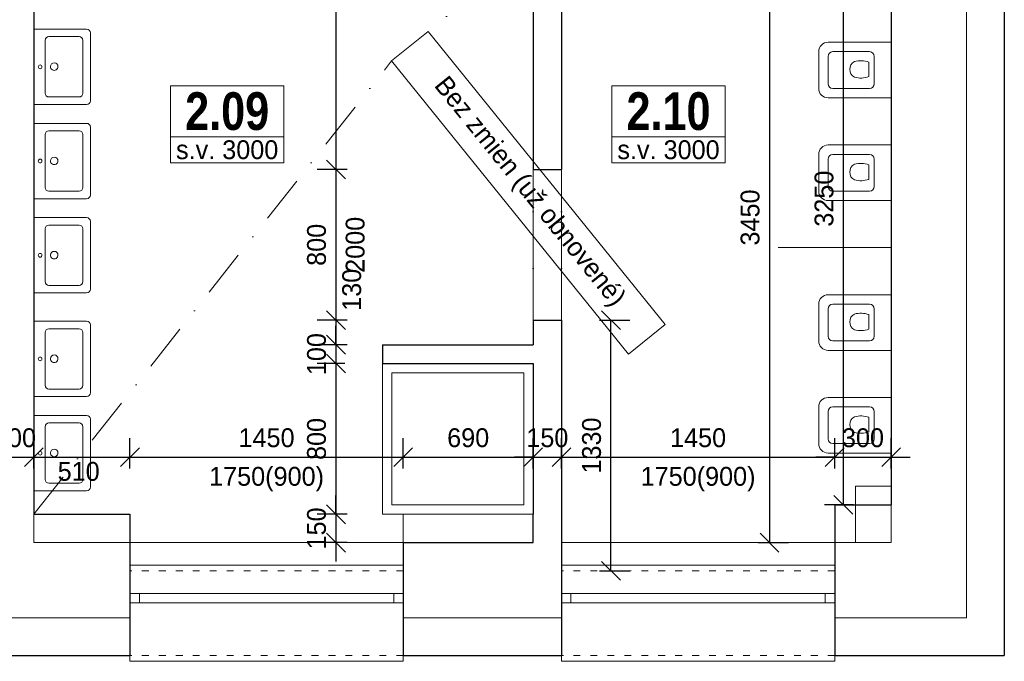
# Model space of a CAD drawing. Header units: millimetres. Extents: x -65956 to 5894746, y -14679 to 163521.
# Tile 57 of 89: x 24875 to 30100, y -967 to 2438. Entities that reach past the tile are written whole.
import ezdxf

# ---------------------------------------------------------------- set-up
doc = ezdxf.new("R2010")
doc.units = ezdxf.units.MM
for name, pattern in [('__$$DASHDOT$$', [10.01, 5, -2.5, 0.01, -2.5]), ('ACAD_ISO03W100', [30, 12, -18]), ('ČERCHOVANÁ', [1, 0.5, -0.25, 0, -0.25])]:
    doc.linetypes.add(name, pattern=pattern)
doc.layers.get('0').update_dxf_attribs({"lineweight": 5})
doc.layers.get('Defpoints').update_dxf_attribs({"color": 2, "lineweight": 30})
doc.layers.add('- pomocna', color=232, linetype='Continuous', lineweight=0, plot=False)
for name, color, linetype, lineweight in [('- zariadenie', 30, 'Continuous', 0), ('A-Místnosti-T', 6, 'Continuous', 5), ('H popisky', 30, 'Continuous', 25), ('H stavba', 82, 'Continuous', 30), ('KOTY', 51, 'Continuous', 5), ('m_popis', 7, 'Continuous', 0), ('otvor', 163, 'Continuous', 5), ('Tbč stavba', 4, 'ČERCHOVANÁ', 0), ('Tč stavba', 7, 'ACAD_ISO03W100', 5), ('VT sanita', 210, 'Continuous', 5)]:
    doc.layers.add(name, color=color, linetype=linetype, lineweight=lineweight)
doc.styles.add('1-100_te_2mm_200', font='technic_.ttf', dxfattribs={"height": 200})
doc.styles.add('1-20_ce_5mm_100', font='GOTHIC.TTF', dxfattribs={"height": 100})
doc.styles.add('1-50_ce_2mm_100', font='GOTHIC.TTF', dxfattribs={"height": 100})
doc.dimstyles.new('technic_1-100', dxfattribs={"dimtxt": 200, "dimasz": 240, "dimexe": 300, "dimexo": 200, "dimgap": 100, "dimtad": 1, "dimdec": 1, "dimrnd": 0.5, "dimtxsty": '1-100_te_2mm_200', "dimblk": 'OBLIQUE', "dimcen": 2.5, "dimclrd": 256, "dimclrt": 256, "dimadec": 0, "dimazin": 0, "dimtfac": 1, "dimtdec": 1, "dimtix": 1, "dimtmove": 1, "dimatfit": 3, "dimldrblk": 'OBLIQUE', "dimfxl": 400, "dimfxlon": 1, "dimarcsym": 0})

# ---------------------------------------------------------------- blocks, each defined once
blk = doc.blocks.new('_Oblique')
at = {"color": 0, "linetype": 'ByBlock', "lineweight": -2}
blk.add_line((-0.5, -0.5), (0.5, 0.5), dxfattribs=at)
blk = doc.blocks.new('*D201')
at = {"layer": 'Defpoints', "color": 0, "transparency": 16777216}
for p in [(24950.1, 116.6), (24950.1, -186.7), (24750.1, -336.7)]:
    blk.add_point(p, dxfattribs=at)
at = {"layer": 'KOTY', "color": 0, "lineweight": -2, "transparency": 16777216}
for p, q in [((24750.1, 56.6), (24750.1, 216.6)), ((24950.1, 56.6), (24950.1, 216.6))]:
    blk.add_line(p, q, dxfattribs=at)
at = {"layer": 'KOTY', "lineweight": -2, "transparency": 16777216}
for p, q in [((24750.1, 116.6), (24650.1, 116.6)), ((24750.1, 116.6), (24950.1, 116.6)), ((24950.1, 116.6), (25050.1, 116.6))]:
    blk.add_line(p, q, dxfattribs=at)
at = {"layer": 'KOTY', "lineweight": -2, "transparency": 16777216, "xscale": 100, "yscale": 100, "zscale": 100}
blk.add_blockref('_Oblique', (24750.1, 116.6), dxfattribs=at)
at = {"layer": 'KOTY', "lineweight": -2, "transparency": 16777216, "xscale": 100, "yscale": 100, "zscale": 100, "rotation": 180}
blk.add_blockref('_Oblique', (24950.1, 116.6), dxfattribs=at)
at = {"layer": 'KOTY', "transparency": 16777216, "insert": (24850.1, 219.1), "char_height": 100, "attachment_point": 5, "style": '1-20_ce_5mm_100'}
blk.add_mtext('200', dxfattribs=at)
blk = doc.blocks.new('*D202')
at = {"layer": 'Defpoints', "color": 0, "transparency": 16777216}
for p in [(25460.1, 116.6), (24950.1, -186.7), (25460.1, -186.7)]:
    blk.add_point(p, dxfattribs=at)
at = {"layer": 'KOTY', "color": 0, "lineweight": -2, "transparency": 16777216}
for p, q in [((24950.1, 56.6), (24950.1, 216.6)), ((25460.1, 56.6), (25460.1, 216.6))]:
    blk.add_line(p, q, dxfattribs=at)
at = {"layer": 'KOTY', "lineweight": -2, "transparency": 16777216}
blk.add_line((24950.1, 116.6), (25460.1, 116.6), dxfattribs=at)
at = {"layer": 'KOTY', "lineweight": -2, "transparency": 16777216, "xscale": 100, "yscale": 100, "zscale": 100, "rotation": 180}
blk.add_blockref('_Oblique', (24950.1, 116.6), dxfattribs=at)
at = {"layer": 'KOTY', "lineweight": -2, "transparency": 16777216, "xscale": 100, "yscale": 100, "zscale": 100}
blk.add_blockref('_Oblique', (25460.1, 116.6), dxfattribs=at)
at = {"layer": 'KOTY', "transparency": 16777216, "insert": (25188.1, 40.5), "char_height": 100, "attachment_point": 5, "style": '1-20_ce_5mm_100'}
blk.add_mtext('510', dxfattribs=at)
blk = doc.blocks.new('*D203')
at = {"layer": 'Defpoints', "color": 0, "transparency": 16777216}
for p in [(26910.1, 116.6), (25460.1, -336.7), (26910.1, -336.7)]:
    blk.add_point(p, dxfattribs=at)
at = {"layer": 'KOTY', "color": 0, "lineweight": -2, "transparency": 16777216}
for p, q in [((25460.1, 56.6), (25460.1, 216.6)), ((26910.1, 56.6), (26910.1, 216.6))]:
    blk.add_line(p, q, dxfattribs=at)
at = {"layer": 'KOTY', "lineweight": -2, "transparency": 16777216}
blk.add_line((25460.1, 116.6), (26910.1, 116.6), dxfattribs=at)
at = {"layer": 'KOTY', "lineweight": -2, "transparency": 16777216, "xscale": 100, "yscale": 100, "zscale": 100, "rotation": 180}
blk.add_blockref('_Oblique', (25460.1, 116.6), dxfattribs=at)
at = {"layer": 'KOTY', "lineweight": -2, "transparency": 16777216, "xscale": 100, "yscale": 100, "zscale": 100}
blk.add_blockref('_Oblique', (26910.1, 116.6), dxfattribs=at)
at = {"layer": 'KOTY', "transparency": 16777216, "char_height": 100, "attachment_point": 5, "style": '1-20_ce_5mm_100'}
for s, insert in [('1450', (26185.1, 219.1)), ('1750(900)', (26185.1, -0.1))]:
    blk.add_mtext(s, dxfattribs=dict(at, insert=insert))
blk = doc.blocks.new('*D204')
at = {"layer": 'Defpoints', "color": 0, "transparency": 16777216}
for p in [(27600.1, 116.6), (27600.1, -186.7), (26910.1, -336.7)]:
    blk.add_point(p, dxfattribs=at)
at = {"layer": 'KOTY', "color": 0, "lineweight": -2, "transparency": 16777216}
for p, q in [((26910.1, 56.6), (26910.1, 216.6)), ((27600.1, 56.6), (27600.1, 216.6))]:
    blk.add_line(p, q, dxfattribs=at)
at = {"layer": 'KOTY', "lineweight": -2, "transparency": 16777216}
blk.add_line((26910.1, 116.6), (27600.1, 116.6), dxfattribs=at)
at = {"layer": 'KOTY', "lineweight": -2, "transparency": 16777216, "xscale": 100, "yscale": 100, "zscale": 100, "rotation": 180}
blk.add_blockref('_Oblique', (26910.1, 116.6), dxfattribs=at)
at = {"layer": 'KOTY', "lineweight": -2, "transparency": 16777216, "xscale": 100, "yscale": 100, "zscale": 100}
blk.add_blockref('_Oblique', (27600.1, 116.6), dxfattribs=at)
at = {"layer": 'KOTY', "transparency": 16777216, "insert": (27255.1, 219.1), "char_height": 100, "attachment_point": 5, "style": '1-20_ce_5mm_100'}
blk.add_mtext('690', dxfattribs=at)
blk = doc.blocks.new('u 600x450')
for p, q in [((300, 0), (-300, 0)), ((-300, 0), (-300, -420)), ((300, -420), (300, 0)), ((-240, -120), (-240, -360)), ((210, -90), (-210, -90)), ((240, -360), (240, -120)), ((-210, -390), (210, -390)), ((-270, -450), (270, -450))]:
    blk.add_line(p, q)
blk.add_circle((0, -50), 15)
for centre, start, end in [((-210, -120), 90, 180), ((210, -120), 360, 90), ((-210, -360), 180, 270), ((210, -360), 270, 360), ((-270, -420), 180, 270), ((270, -420), 270, 360)]:
    blk.add_arc(centre, 30, start, end)
for start_param, end_param in [(4.457203, 7.598795), (1.31561, 4.457203)]:
    blk.add_ellipse((-1.3, -162.4), major_axis=(-29, -7.6), ratio=1, start_param=start_param, end_param=end_param)
blk = doc.blocks.new('*D209')
at = {"layer": 'Defpoints', "color": 0, "transparency": 16777216}
for p in [(27750.1, 116.6), (27600.1, -186.7), (27750.1, -336.7)]:
    blk.add_point(p, dxfattribs=at)
at = {"layer": 'KOTY', "color": 0, "lineweight": -2, "transparency": 16777216}
for p, q in [((27600.1, 56.6), (27600.1, 216.6)), ((27750.1, 56.6), (27750.1, 216.6))]:
    blk.add_line(p, q, dxfattribs=at)
at = {"layer": 'KOTY', "lineweight": -2, "transparency": 16777216}
for p, q in [((27600.1, 116.6), (27500.1, 116.6)), ((27600.1, 116.6), (27750.1, 116.6)), ((27750.1, 116.6), (27850.1, 116.6))]:
    blk.add_line(p, q, dxfattribs=at)
at = {"layer": 'KOTY', "lineweight": -2, "transparency": 16777216, "xscale": 100, "yscale": 100, "zscale": 100}
blk.add_blockref('_Oblique', (27600.1, 116.6), dxfattribs=at)
at = {"layer": 'KOTY', "lineweight": -2, "transparency": 16777216, "xscale": 100, "yscale": 100, "zscale": 100, "rotation": 180}
blk.add_blockref('_Oblique', (27750.1, 116.6), dxfattribs=at)
at = {"layer": 'KOTY', "transparency": 16777216, "insert": (27675.1, 219.1), "char_height": 100, "attachment_point": 5, "style": '1-20_ce_5mm_100'}
blk.add_mtext('150', dxfattribs=at)
blk = doc.blocks.new('*D210')
at = {"layer": 'Defpoints', "color": 0, "transparency": 16777216}
for p in [(29200.1, 116.6), (27750.1, -336.7), (29200.1, -336.7)]:
    blk.add_point(p, dxfattribs=at)
at = {"layer": 'KOTY', "color": 0, "lineweight": -2, "transparency": 16777216}
for p, q in [((27750.1, 56.6), (27750.1, 216.6)), ((29200.1, 56.6), (29200.1, 216.6))]:
    blk.add_line(p, q, dxfattribs=at)
at = {"layer": 'KOTY', "lineweight": -2, "transparency": 16777216}
blk.add_line((27750.1, 116.6), (29200.1, 116.6), dxfattribs=at)
at = {"layer": 'KOTY', "lineweight": -2, "transparency": 16777216, "xscale": 100, "yscale": 100, "zscale": 100, "rotation": 180}
blk.add_blockref('_Oblique', (27750.1, 116.6), dxfattribs=at)
at = {"layer": 'KOTY', "lineweight": -2, "transparency": 16777216, "xscale": 100, "yscale": 100, "zscale": 100}
blk.add_blockref('_Oblique', (29200.1, 116.6), dxfattribs=at)
at = {"layer": 'KOTY', "transparency": 16777216, "char_height": 100, "attachment_point": 5, "style": '1-20_ce_5mm_100'}
for s, insert in [('1450', (28475.1, 219.1)), ('1750(900)', (28475.1, -0.1))]:
    blk.add_mtext(s, dxfattribs=dict(at, insert=insert))
blk = doc.blocks.new('*D211')
at = {"layer": 'Defpoints', "color": 0, "transparency": 16777216}
for p in [(29500.1, 116.6), (29200.1, -336.7), (29500.1, -336.7)]:
    blk.add_point(p, dxfattribs=at)
at = {"layer": 'KOTY', "color": 0, "lineweight": -2, "transparency": 16777216}
for p, q in [((29200.1, 56.6), (29200.1, 216.6)), ((29500.1, 56.6), (29500.1, 216.6))]:
    blk.add_line(p, q, dxfattribs=at)
at = {"layer": 'KOTY', "lineweight": -2, "transparency": 16777216}
for p, q in [((29200.1, 116.6), (29100.1, 116.6)), ((29200.1, 116.6), (29500.1, 116.6)), ((29500.1, 116.6), (29600.1, 116.6))]:
    blk.add_line(p, q, dxfattribs=at)
at = {"layer": 'KOTY', "lineweight": -2, "transparency": 16777216, "xscale": 100, "yscale": 100, "zscale": 100}
blk.add_blockref('_Oblique', (29200.1, 116.6), dxfattribs=at)
at = {"layer": 'KOTY', "lineweight": -2, "transparency": 16777216, "xscale": 100, "yscale": 100, "zscale": 100, "rotation": 180}
blk.add_blockref('_Oblique', (29500.1, 116.6), dxfattribs=at)
at = {"layer": 'KOTY', "transparency": 16777216, "insert": (29350.1, 219.1), "char_height": 100, "attachment_point": 5, "style": '1-20_ce_5mm_100'}
blk.add_mtext('300', dxfattribs=at)
blk = doc.blocks.new('*D215')
at = {"layer": 'Defpoints', "color": 0, "transparency": 16777216}
for p in [(29500.1, 3113.3), (27750.1, -336.7), (28854.1, -336.7)]:
    blk.add_point(p, dxfattribs=at)
at = {"layer": 'KOTY', "color": 0, "lineweight": -2, "transparency": 16777216}
for p, q in [((28914.1, 3113.3), (28754.1, 3113.3)), ((28794.1, -336.7), (28954.1, -336.7))]:
    blk.add_line(p, q, dxfattribs=at)
at = {"layer": 'KOTY', "lineweight": -2, "transparency": 16777216}
blk.add_line((28854.1, 3113.3), (28854.1, -336.7), dxfattribs=at)
at = {"layer": 'KOTY', "lineweight": -2, "transparency": 16777216, "xscale": 100, "yscale": 100, "zscale": 100}
for p, rotation in [((28854.1, 3113.3), 90), ((28854.1, -336.7), 270)]:
    blk.add_blockref('_Oblique', p, dxfattribs=dict(at, rotation=rotation))
at = {"layer": 'KOTY', "transparency": 16777216, "insert": (28751.5, 1388.3), "char_height": 100, "attachment_point": 5, "rotation": 90, "style": '1-20_ce_5mm_100'}
blk.add_mtext('3450', dxfattribs=at)
blk = doc.blocks.new('fdgfdsgdfs')
at = {"layer": '- zariadenie'}
for p, q in [((1096714.8, -605249), (1096519.8, -605249)), ((1096469.8, -605299), (1096469.8, -605634.1)), ((1096689.8, -605299), (1096544.8, -605299)), ((1096764.8, -605634.1), (1096764.8, -605299)), ((1096519.8, -605324), (1096519.8, -605519.1)), ((1096714.8, -605519.1), (1096714.8, -605324)), ((1096620.8, -605515), (1096582.2, -605515)), ((1096620.8, -605515), (1096659.5, -605515)), ((1096689.8, -605544.1), (1096544.8, -605544.1)), ((1096469.8, -605634.1), (1096764.8, -605634.1))]:
    blk.add_line(p, q, dxfattribs=at)
for centre, radius, start, end in [((1096519.8, -605299), 50, 90, 180), ((1096714.8, -605299), 50, 0, 90), ((1096544.8, -605324), 25, 90, 180), ((1096689.8, -605324), 25, 0, 90), ((1096617.4, -605455.8), 41.5, 84.2198, 156.4961), ((1096624.3, -605455.8), 41.5, 23.5039, 95.7802), ((1096700.5, -605472.5), 125.7, 164.6539, 199.755), ((1096541.2, -605472.5), 125.7, 340.245, 15.346), ((1096544.8, -605519.1), 25, 180, 270), ((1096689.8, -605519.1), 25, 270, 0)]:
    blk.add_arc(centre, radius, start, end, dxfattribs=at)
blk = doc.blocks.new('*D218')
at = {"layer": 'Defpoints', "color": 0, "transparency": 16777216}
for p in [(27600.1, 3963.3), (26553.3, 1643.3), (27600.1, 1643.3)]:
    blk.add_point(p, dxfattribs=at)
at = {"layer": 'KOTY', "color": 0, "lineweight": -2, "transparency": 16777216}
for p, q in [((26613.3, 3963.3), (26453.3, 3963.3)), ((26613.3, 1643.3), (26453.3, 1643.3))]:
    blk.add_line(p, q, dxfattribs=at)
at = {"layer": 'KOTY', "lineweight": -2, "transparency": 16777216}
blk.add_line((26553.3, 3963.3), (26553.3, 1643.3), dxfattribs=at)
at = {"layer": 'KOTY', "lineweight": -2, "transparency": 16777216, "xscale": 100, "yscale": 100, "zscale": 100}
for p, rotation in [((26553.3, 3963.3), 90), ((26553.3, 1643.3), 270)]:
    blk.add_blockref('_Oblique', p, dxfattribs=dict(at, rotation=rotation))
at = {"layer": 'KOTY', "transparency": 16777216, "insert": (26450.7, 2803.3), "char_height": 100, "attachment_point": 5, "rotation": 90, "style": '1-20_ce_5mm_100'}
blk.add_mtext('2320', dxfattribs=at)
blk = doc.blocks.new('*D219')
at = {"layer": 'Defpoints', "color": 0, "transparency": 16777216}
for p in [(27600.1, 1643.3), (26553.3, 843.3), (27600.1, 843.3)]:
    blk.add_point(p, dxfattribs=at)
at = {"layer": 'KOTY', "color": 0, "lineweight": -2, "transparency": 16777216}
for p, q in [((26613.3, 1643.3), (26453.3, 1643.3)), ((26613.3, 843.3), (26453.3, 843.3))]:
    blk.add_line(p, q, dxfattribs=at)
at = {"layer": 'KOTY', "lineweight": -2, "transparency": 16777216}
blk.add_line((26553.3, 1643.3), (26553.3, 843.3), dxfattribs=at)
at = {"layer": 'KOTY', "lineweight": -2, "transparency": 16777216, "xscale": 100, "yscale": 100, "zscale": 100}
for p, rotation in [((26553.3, 1643.3), 90), ((26553.3, 843.3), 270)]:
    blk.add_blockref('_Oblique', p, dxfattribs=dict(at, rotation=rotation))
at = {"layer": 'KOTY', "transparency": 16777216, "char_height": 100, "attachment_point": 5, "rotation": 90, "style": '1-20_ce_5mm_100'}
for s, insert in [('2000', (26655.8, 1243.3)), ('800', (26450.7, 1243.3))]:
    blk.add_mtext(s, dxfattribs=dict(at, insert=insert))
blk = doc.blocks.new('*D220')
at = {"layer": 'Defpoints', "color": 0, "transparency": 16777216}
for p in [(27600.1, 843.3), (26553.3, 713.3), (27600.1, 713.3)]:
    blk.add_point(p, dxfattribs=at)
at = {"layer": 'KOTY', "color": 0, "lineweight": -2, "transparency": 16777216}
for p, q in [((26613.3, 843.3), (26453.3, 843.3)), ((26613.3, 713.3), (26453.3, 713.3))]:
    blk.add_line(p, q, dxfattribs=at)
at = {"layer": 'KOTY', "lineweight": -2, "transparency": 16777216}
blk.add_line((26553.3, 843.3), (26553.3, 713.3), dxfattribs=at)
at = {"layer": 'KOTY', "lineweight": -2, "transparency": 16777216, "xscale": 100, "yscale": 100, "zscale": 100}
for p, rotation in [((26553.3, 843.3), 90), ((26553.3, 713.3), 270)]:
    blk.add_blockref('_Oblique', p, dxfattribs=dict(at, rotation=rotation))
at = {"layer": 'KOTY', "transparency": 16777216, "insert": (26637.5, 1004.6), "char_height": 100, "attachment_point": 5, "rotation": 90, "style": '1-20_ce_5mm_100'}
blk.add_mtext('130', dxfattribs=at)
blk = doc.blocks.new('*D221')
at = {"layer": 'Defpoints', "color": 0, "transparency": 16777216}
for p in [(27600.1, 713.3), (26553.3, 613.3), (26800.1, 613.3)]:
    blk.add_point(p, dxfattribs=at)
at = {"layer": 'KOTY', "lineweight": -2, "transparency": 16777216}
for p, q in [((26553.3, 713.3), (26553.3, 813.3)), ((26553.3, 713.3), (26553.3, 613.3)), ((26553.3, 613.3), (26553.3, 513.3))]:
    blk.add_line(p, q, dxfattribs=at)
at = {"layer": 'KOTY', "color": 0, "lineweight": -2, "transparency": 16777216}
for p, q in [((26613.3, 713.3), (26453.3, 713.3)), ((26600.1, 613.3), (26453.3, 613.3))]:
    blk.add_line(p, q, dxfattribs=at)
at = {"layer": 'KOTY', "lineweight": -2, "transparency": 16777216, "xscale": 100, "yscale": 100, "zscale": 100}
for p, rotation in [((26553.3, 713.3), 270), ((26553.3, 613.3), 90)]:
    blk.add_blockref('_Oblique', p, dxfattribs=dict(at, rotation=rotation))
at = {"layer": 'KOTY', "transparency": 16777216, "insert": (26450.7, 663.3), "char_height": 100, "attachment_point": 5, "rotation": 90, "style": '1-20_ce_5mm_100'}
blk.add_mtext('100', dxfattribs=at)
blk = doc.blocks.new('*D222')
at = {"layer": 'Defpoints', "color": 0, "transparency": 16777216}
for p in [(26800.1, 613.3), (26553.3, -186.7), (26910.1, -186.7)]:
    blk.add_point(p, dxfattribs=at)
at = {"layer": 'KOTY', "color": 0, "lineweight": -2, "transparency": 16777216}
for p, q in [((26600.1, 613.3), (26453.3, 613.3)), ((26613.3, -186.7), (26453.3, -186.7))]:
    blk.add_line(p, q, dxfattribs=at)
at = {"layer": 'KOTY', "lineweight": -2, "transparency": 16777216}
blk.add_line((26553.3, 613.3), (26553.3, -186.7), dxfattribs=at)
at = {"layer": 'KOTY', "lineweight": -2, "transparency": 16777216, "xscale": 100, "yscale": 100, "zscale": 100}
for p, rotation in [((26553.3, 613.3), 90), ((26553.3, -186.7), 270)]:
    blk.add_blockref('_Oblique', p, dxfattribs=dict(at, rotation=rotation))
at = {"layer": 'KOTY', "transparency": 16777216, "insert": (26450.7, 213.3), "char_height": 100, "attachment_point": 5, "rotation": 90, "style": '1-20_ce_5mm_100'}
blk.add_mtext('800', dxfattribs=at)
blk = doc.blocks.new('*D223')
at = {"layer": 'Defpoints', "color": 0, "transparency": 16777216}
for p in [(26910.1, -186.7), (26553.3, -336.7), (26910.1, -336.7)]:
    blk.add_point(p, dxfattribs=at)
at = {"layer": 'KOTY', "lineweight": -2, "transparency": 16777216}
for p, q in [((26553.3, -186.7), (26553.3, -86.7)), ((26553.3, -186.7), (26553.3, -336.7)), ((26553.3, -336.7), (26553.3, -436.7))]:
    blk.add_line(p, q, dxfattribs=at)
at = {"layer": 'KOTY', "color": 0, "lineweight": -2, "transparency": 16777216}
for p, q in [((26613.3, -186.7), (26453.3, -186.7)), ((26613.3, -336.7), (26453.3, -336.7))]:
    blk.add_line(p, q, dxfattribs=at)
at = {"layer": 'KOTY', "lineweight": -2, "transparency": 16777216, "xscale": 100, "yscale": 100, "zscale": 100}
for p, rotation in [((26553.3, -186.7), 270), ((26553.3, -336.7), 90)]:
    blk.add_blockref('_Oblique', p, dxfattribs=dict(at, rotation=rotation))
at = {"layer": 'KOTY', "transparency": 16777216, "insert": (26450.7, -261.7), "char_height": 100, "attachment_point": 5, "rotation": 90, "style": '1-20_ce_5mm_100'}
blk.add_mtext('150', dxfattribs=at)
blk = doc.blocks.new('*T33')
at = {"layer": 'Defpoints', "color": 8, "linetype": 'ByBlock', "lineweight": 0, "transparency": 16777216}
for p, q in [((0, 0), (600, 0)), ((0, 0), (0, -270.7)), ((600, 0), (600, -270.7)), ((0, -270.7), (600, -270.7))]:
    blk.add_line(p, q, dxfattribs=at)
at = {"layer": 'H popisky', "color": 0, "transparency": 16777216, "insert": (300, -135.3), "char_height": 200, "width": 596, "attachment_point": 5, "style": '1-50_ce_2mm_100'}
blk.add_mtext('{\\fTechnicLite|b1|i0|c2|p2;\\C256;2.09}', dxfattribs=at)
blk = doc.blocks.new('*T34')
at = {"layer": 'Defpoints', "color": 8, "linetype": 'ByBlock', "lineweight": 0, "transparency": 16777216}
for p, q in [((0, 0), (600, 0)), ((0, 0), (0, -270.7)), ((600, 0), (600, -270.7)), ((0, -270.7), (600, -270.7))]:
    blk.add_line(p, q, dxfattribs=at)
at = {"layer": 'H popisky', "color": 0, "transparency": 16777216, "insert": (300, -135.3), "char_height": 200, "width": 596, "attachment_point": 5, "style": '1-50_ce_2mm_100'}
blk.add_mtext('{\\fTechnicLite|b1|i0|c2|p2;\\C256;2.10}', dxfattribs=at)
blk = doc.blocks.new('*T12')
at = {"layer": 'Defpoints', "color": 8, "linetype": 'ByBlock', "lineweight": 0, "transparency": 16777216}
for p, q in [((0, 0), (194.4, 157.2)), ((194.4, 157.2), (1452, -1397.9)), ((0, 0), (1257.7, -1555.1)), ((1257.7, -1555.1), (1452, -1397.9))]:
    blk.add_line(p, q, dxfattribs=at)
at = {"layer": 'A-Místnosti-T', "color": 0, "transparency": 16777216, "insert": (726, -698.9), "char_height": 100, "width": 1996, "attachment_point": 5, "rotation": 308.964, "style": '1-50_ce_2mm_100'}
blk.add_mtext('Bez zmien (už obnovené) ', dxfattribs=at)
blk = doc.blocks.new('*T365')
at = {"layer": 'Defpoints', "color": 8, "linetype": 'ByBlock', "lineweight": 0, "transparency": 16777216}
for p, q in [((0, 137.3), (600, 137.3)), ((0, 0), (0, 137.3)), ((600, 0), (600, 137.3)), ((0, 0), (600, 0))]:
    blk.add_line(p, q, dxfattribs=at)
at = {"layer": 'm_popis', "color": 0, "transparency": 16777216, "insert": (300, 68.7), "char_height": 100, "width": 596, "attachment_point": 5, "style": '1-50_ce_2mm_100'}
blk.add_mtext('s.v. 3000', dxfattribs=at)
blk = doc.blocks.new('*T366')
at = {"layer": 'Defpoints', "color": 8, "linetype": 'ByBlock', "lineweight": 0, "transparency": 16777216}
for p, q in [((0, 137.3), (600, 137.3)), ((0, 0), (0, 137.3)), ((600, 0), (600, 137.3)), ((0, 0), (600, 0))]:
    blk.add_line(p, q, dxfattribs=at)
at = {"layer": 'm_popis', "color": 0, "transparency": 16777216, "insert": (300, 68.7), "char_height": 100, "width": 596, "attachment_point": 5, "style": '1-50_ce_2mm_100'}
blk.add_mtext('s.v. 3000', dxfattribs=at)
blk = doc.blocks.new('*D368')
at = {"layer": 'Defpoints', "color": 0, "transparency": 16777216}
for p in [(29246.3, 3113.3), (29500.1, 3113.3), (29500.1, -136.7)]:
    blk.add_point(p, dxfattribs=at)
at = {"layer": 'KOTY', "color": 0, "lineweight": -2, "transparency": 16777216}
for p, q in [((29300.1, 3113.3), (29146.3, 3113.3)), ((29300.1, -136.7), (29146.3, -136.7))]:
    blk.add_line(p, q, dxfattribs=at)
at = {"layer": 'KOTY', "lineweight": -2, "transparency": 16777216}
blk.add_line((29246.3, -136.7), (29246.3, 3113.3), dxfattribs=at)
at = {"layer": 'KOTY', "lineweight": -2, "transparency": 16777216, "xscale": 100, "yscale": 100, "zscale": 100}
for p, rotation in [((29246.3, 3113.3), 90), ((29246.3, -136.7), 270)]:
    blk.add_blockref('_Oblique', p, dxfattribs=dict(at, rotation=rotation))
at = {"layer": 'KOTY', "transparency": 16777216, "insert": (29143.8, 1488.3), "char_height": 100, "attachment_point": 5, "rotation": 90, "style": '1-20_ce_5mm_100'}
blk.add_mtext('3250', dxfattribs=at)
blk = doc.blocks.new('*D369')
at = {"layer": 'Defpoints', "color": 0, "transparency": 16777216}
for p in [(27750.1, 843.3), (28012.8, 843.3), (27750.1, -486.7)]:
    blk.add_point(p, dxfattribs=at)
at = {"layer": 'KOTY', "color": 0, "lineweight": -2, "transparency": 16777216}
for p, q in [((27952.8, 843.3), (28112.8, 843.3)), ((27952.8, -486.7), (28112.8, -486.7))]:
    blk.add_line(p, q, dxfattribs=at)
at = {"layer": 'KOTY', "lineweight": -2, "transparency": 16777216}
blk.add_line((28012.8, -486.7), (28012.8, 843.3), dxfattribs=at)
at = {"layer": 'KOTY', "lineweight": -2, "transparency": 16777216, "xscale": 100, "yscale": 100, "zscale": 100}
for p, rotation in [((28012.8, 843.3), 90), ((28012.8, -486.7), 270)]:
    blk.add_blockref('_Oblique', p, dxfattribs=dict(at, rotation=rotation))
at = {"layer": 'KOTY', "transparency": 16777216, "insert": (27910.2, 178.3), "char_height": 100, "attachment_point": 5, "rotation": 90, "style": '1-20_ce_5mm_100'}
blk.add_mtext('1330', dxfattribs=at)

msp = doc.modelspace()

# ---------------------------------------------------------------- linework, layer by layer
at = {"layer": '- pomocna'}
for points in [[(24950.1, -186.67), (25460.1, -186.67), (25460.1, -336.67), (26910.1, -336.67), (26910.1, -186.67), (27600.1, -186.67), (27600.1, 613.33), (26800.1, 613.33), (26800.1, 713.33), (27600.1, 713.33), (27600.1, 4363.33), (24950.1, 4363.33), (24950.1, -186.67)], [(27750.1, -336.67), (29310.1, -336.67), (29310.1, -36.67), (29500.1, -36.67), (29500.1, 3113.33), (27750.1, 3113.33), (27750.1, -336.67)]]:
    msp.add_lwpolyline(points, dxfattribs=at)
at = {"layer": '- zariadenie'}
msp.add_line((29500.1, 1228.33), (28900.1, 1228.33), dxfattribs=at)
for points in [[(27600.1, -186.67), (26800.1, -186.67), (26800.1, 613.33), (27600.1, 613.33)], [(27550.1, -136.67), (26850.1, -136.67), (26850.1, 563.33), (27550.1, 563.33)]]:
    msp.add_lwpolyline(points, close=True, dxfattribs=at)
at = {"linetype": 'Continuous'}
for p, q in [((29900.1, 3563.33), (29900.1, -736.67)), ((26910.1, -186.67), (27600.1, -186.67)), ((29200.1, -336.67), (29500.1, -336.67)), ((22030.1, -736.67), (25460.1, -736.67)), ((26910.1, -736.67), (27750.1, -736.67)), ((29200.1, -736.67), (29900.1, -736.67))]:
    msp.add_line(p, q, dxfattribs=at)
for p, q in [((29500.1, -136.67), (29500.1, -336.67)), ((24950.1, -186.67), (24950.1, -336.67)), ((26910.1, -336.67), (26910.1, -186.67)), ((25460.1, -336.67), (24950.1, -336.67))]:
    msp.add_line(p, q)
at = {"layer": 'H stavba'}
for p, q in [((30100.1, 3563.33), (30100.1, -936.67)), ((24950.1, 3363.33), (24950.1, -186.67)), ((27600.1, 3263.33), (27600.1, 1643.33)), ((27750.1, 3113.33), (27750.1, 1643.33)), ((29500.1, 3113.33), (29500.1, -136.67)), ((27600.1, 1643.33), (27750.1, 1643.33)), ((27600.1, 843.33), (27600.1, 713.33)), ((27600.1, 843.33), (27750.1, 843.33)), ((27750.1, 843.33), (27750.1, -336.67)), ((26800.1, 713.33), (26800.1, 613.33)), ((26800.1, 713.33), (27600.1, 713.33)), ((26800.1, 613.33), (27600.1, 613.33)), ((27600.1, 613.33), (27600.1, -186.67)), ((29200.1, -136.67), (29500.1, -136.67)), ((29200.1, -136.67), (29200.1, -936.67)), ((24950.1, -186.67), (25460.1, -186.67)), ((25460.1, -186.67), (25460.1, -936.67)), ((27600.1, -336.67), (27600.1, -186.67)), ((26910.1, -336.67), (27600.1, -336.67)), ((26910.1, -336.67), (26910.1, -936.67)), ((27750.1, -336.67), (27750.1, -336.67)), ((27750.1, -336.67), (27750.1, -936.67)), ((22030.1, -936.67), (25460.1, -936.67)), ((26910.1, -936.67), (27750.1, -936.67)), ((29200.1, -936.67), (30100.1, -936.67))]:
    msp.add_line(p, q, dxfattribs=at)
at = {"layer": 'otvor'}
for p, q in [((26910.1, -456.67), (25460.1, -456.67)), ((29200.1, -456.67), (27750.1, -456.67)), ((25460.1, -606.67), (26910.1, -606.67)), ((25510.1, -656.67), (25510.1, -606.67)), ((26860.1, -656.67), (26860.1, -606.67)), ((27750.1, -606.67), (29200.1, -606.67)), ((27800.1, -656.67), (27800.1, -606.67)), ((29150.1, -656.67), (29150.1, -606.67)), ((25460.1, -656.67), (26910.1, -656.67)), ((27750.1, -656.67), (29200.1, -656.67))]:
    msp.add_line(p, q, dxfattribs=at)
for points in [[(26910.1, -936.67), (26910.1, -966.67), (25460.1, -966.67), (25460.1, -936.67)], [(29200.1, -936.67), (29200.1, -966.67), (27750.1, -966.67), (27750.1, -936.67)]]:
    msp.add_lwpolyline(points, dxfattribs=at)
at = {"layer": 'Tbč stavba', "ltscale": 300}
for p, q in [((27600.1, 1643.33), (27600.1, 843.33)), ((27750.1, 1643.33), (27750.1, 843.33)), ((26910.1, -336.67), (25460.1, -336.67)), ((29200.1, -336.67), (27750.1, -336.67))]:
    msp.add_line(p, q, dxfattribs=at)
at = {"layer": 'Tč stavba', "ltscale": 3}
for p, q in [((26910.1, -486.67), (25460.1, -486.67)), ((29200.1, -486.67), (27750.1, -486.67)), ((26910.1, -936.67), (25460.1, -936.67)), ((29200.1, -936.67), (27750.1, -936.67))]:
    msp.add_line(p, q, dxfattribs=at)
at = {"layer": 'VT sanita', "linetype": '__$$DASHDOT$$', "ltscale": 50}
msp.add_lwpolyline([(24950.1, -186.67), (26848.59, 2218.94), (29500.1, 4363.33)], dxfattribs=at)

# ---------------------------------------------------------------- block references
at = {"layer": '- zariadenie', "linetype": 'Continuous', "xscale": -0.666666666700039, "yscale": 0.666666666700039, "zscale": 0.666666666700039, "rotation": 90}
for p in [(24950.1, 2187.94), (24950.1, 1687.94), (24950.1, 1187.94), (24950.1, 637.94), (24950.1, 137.94)]:
    msp.add_blockref('u 600x450', p, dxfattribs=at)
for name, p in [('*T12', (26848.59, 2218.94)), ('*T33', (25676.05, 2086.67)), ('*T34', (28018.14, 2086.67)), ('*T365', (25676.05, 1678.67)), ('*T366', (28018.14, 1678.67))]:
    msp.add_blockref(name, p)
at = {"layer": 'H stavba', "rotation": 90}
for p in [(-576134, -1094446.49), (-576134, -1094991.49), (-576134, -1095786.49), (-576134, -1096331.49)]:
    msp.add_blockref('fdgfdsgdfs', p, dxfattribs=at)

# ---------------------------------------------------------------- dimensions: what is measured, and where the dimension line sits
at = {"layer": 'KOTY'}
for base, p1, p2, picture, middle in [((26553.26, 1643.33), (27600.1, 3963.33), (27600.1, 1643.33), '*D218', (26450.74, 2803.33)), ((28854.06, -336.67), (29500.1, 3113.33), (27750.1, -336.67), '*D215', (28751.54, 1388.33)), ((28012.75, 843.33), (27750.1, -486.67), (27750.1, 843.33), '*D369', (27910.24, 178.33)), ((26553.26, 613.33), (27600.1, 713.33), (26800.1, 613.33), '*D221', (26450.74, 663.33)), ((26553.26, -186.67), (26800.1, 613.33), (26910.1, -186.67), '*D222', (26450.74, 213.33)), ((26553.26, -336.67), (26910.1, -186.67), (26910.1, -336.67), '*D223', (26450.74, -261.67))]:
    dim = msp.add_linear_dim(base=base, p1=p1, p2=p2, angle=90, dimstyle='technic_1-100', override={"dimtxt": 100, "dimasz": 100, "dimexe": 100, "dimgap": 50, "dimtxsty": '1-20_ce_5mm_100', "dimfxl": 60}, dxfattribs=at)
    dim.commit()
    dim.dimension.update_dxf_attribs({"geometry": picture, "text_midpoint": middle})
dim = msp.add_aligned_dim(p1=(29500.1, -136.67), p2=(29500.1, 3113.33), distance=253.76, dimstyle='technic_1-100', override={"dimtxt": 100, "dimasz": 100, "dimexe": 100, "dimgap": 50, "dimtxsty": '1-20_ce_5mm_100', "dimfxl": 60}, dxfattribs=at)
dim.commit()
dim.dimension.update_dxf_attribs({"geometry": '*D368', "text_midpoint": (29143.83, 1488.33)})
dim = msp.add_linear_dim(base=(26553.26, 843.33), p1=(27600.1, 1643.33), p2=(27600.1, 843.33), angle=90, text='<>\\X 2000', dimstyle='technic_1-100', override={"dimtxt": 100, "dimasz": 100, "dimexe": 100, "dimgap": 50, "dimtxsty": '1-20_ce_5mm_100', "dimfxl": 60}, dxfattribs=at)
dim.commit()
dim.dimension.update_dxf_attribs({"geometry": '*D219', "text_midpoint": (26553.26, 1243.33)})
dim = msp.add_linear_dim(base=(26553.26, 713.33), p1=(27600.1, 843.33), p2=(27600.1, 713.33), angle=90, dimstyle='technic_1-100', override={"dimtxt": 100, "dimasz": 100, "dimexe": 100, "dimgap": 50, "dimtxsty": '1-20_ce_5mm_100', "dimfxl": 60}, dxfattribs=at)
dim.commit()
dim.dimension.update_dxf_attribs({"geometry": '*D220', "text_midpoint": (26740.05, 1004.58), "dimtype": 160})
for base, p1, p2, picture, middle in [((24950.1, 116.55), (24750.1, -336.67), (24950.1, -186.67), '*D201', (24850.1, 219.07)), ((27600.1, 116.55), (26910.1, -336.67), (27600.1, -186.67), '*D204', (27255.1, 219.07)), ((27750.1, 116.55), (27600.1, -186.67), (27750.1, -336.67), '*D209', (27675.1, 219.07)), ((29500.1, 116.55), (29200.1, -336.67), (29500.1, -336.67), '*D211', (29350.1, 219.07))]:
    dim = msp.add_linear_dim(base=base, p1=p1, p2=p2, dimstyle='technic_1-100', override={"dimtxt": 100, "dimasz": 100, "dimexe": 100, "dimgap": 50, "dimtxsty": '1-20_ce_5mm_100', "dimfxl": 60}, dxfattribs=at)
    dim.commit()
    dim.dimension.update_dxf_attribs({"geometry": picture, "text_midpoint": middle})
for base, p1, p2, picture, middle in [((26910.1, 116.55), (25460.1, -336.67), (26910.1, -336.67), '*D203', (26185.1, 116.55)), ((29200.1, 116.55), (27750.1, -336.67), (29200.1, -336.67), '*D210', (28475.1, 116.55))]:
    dim = msp.add_linear_dim(base=base, p1=p1, p2=p2, text='<>\\X 1750(900)', dimstyle='technic_1-100', override={"dimtxt": 100, "dimasz": 100, "dimexe": 100, "dimgap": 50, "dimtxsty": '1-20_ce_5mm_100', "dimfxl": 60}, dxfattribs=at)
    dim.commit()
    dim.dimension.update_dxf_attribs({"geometry": picture, "text_midpoint": middle})
dim = msp.add_linear_dim(base=(25460.1, 116.55), p1=(24950.1, -186.67), p2=(25460.1, -186.67), dimstyle='technic_1-100', override={"dimtxt": 100, "dimasz": 100, "dimexe": 100, "dimgap": 50, "dimtxsty": '1-20_ce_5mm_100', "dimfxl": 60}, dxfattribs=at)
dim.commit()
dim.dimension.update_dxf_attribs({"geometry": '*D202', "text_midpoint": (25188.1, -62.03), "dimtype": 160})

doc.saveas('drawing.dxf')
